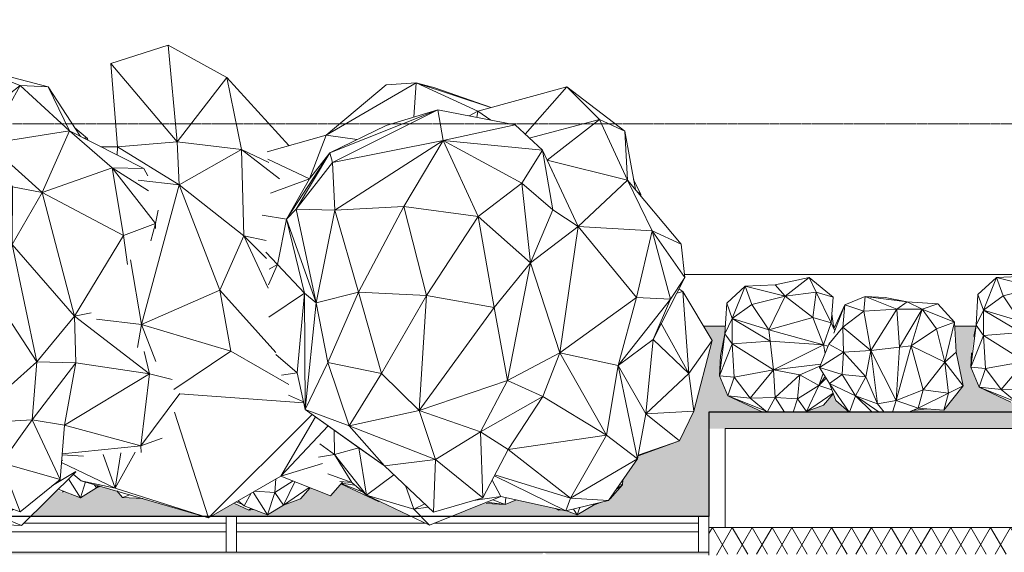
# Model space of a CAD drawing. Header units: millimetres. Extents: x 2016 to 102618, y -16590 to 68005.
# Tile 93 of 256: x 14771 to 20491, y 57686 to 60781. Entities that reach past the tile are written whole.
import ezdxf

# ---------------------------------------------------------------- set-up
doc = ezdxf.new("R2010")
doc.units = ezdxf.units.MM
doc.linetypes.add('dash 2_2', pattern=[4, 2, -2])
for name, color, linetype, lineweight in [('A-DETL', 90, 'Continuous', 18), ('A-FLOR-PATT', 8, 'Continuous', 13), ('A-GLAZ-CURT', 52, 'Continuous', 9), ('A-GLAZ-CWMG', 51, 'Continuous', 13), ('A-WALL-FNSH', 113, 'Continuous', 25), ('A-WALL-PATT', 111, 'Continuous', 25), ('I-WALL', 2, 'Continuous', 13), ('L-PLNT', 71, 'Continuous', 13), ('N-PV-OG-BEBOUWING_MAATSCHAPPELIJK-G', 6, 'Continuous', 25)]:
    doc.layers.add(name, color=color, linetype=linetype, lineweight=lineweight)

# ---------------------------------------------------------------- blocks, each defined once
blk = doc.blocks.new('Enscape AssetDefinition - Tree 07 - Enscape AssetDefinition - Tree 07-V196-00 Begane grond')
at = {"layer": 'L-PLNT'}
for p, q in [((77.5, 1318.8), (-206.8, 1148.5)), ((270, 1183.3), (77.5, 1318.8)), ((489.3, 1212.3), (77.5, 1318.8)), ((270, 1183.3), (489.3, 1212.3)), ((504.8, 933.6), (489.3, 1212.3)), ((489.3, 1212.3), (660.3, 1129.8)), ((-287.1, 1159.3), (-558.7, 970.5)), ((-287.1, 1159.3), (-482.4, 1139.1)), ((-287.1, 1159.3), (71.4, 976.3)), ((-287.1, 1159.3), (-162.3, 1077.1)), ((-222, 1126.1), (-206.8, 1148.5)), ((270, 1183.3), (-206.8, 1148.5)), ((-196.5, 1113.1), (-206.8, 1148.5)), ((270, 1183.3), (-20.2, 1023.1)), ((270, 1183.3), (71.4, 976.3)), ((504.8, 933.6), (270, 1183.3)), ((-482.4, 1139.1), (-853, 827.2)), ((-482.4, 1139.1), (-558.7, 970.5)), ((504.8, 933.6), (660.3, 1129.8)), ((660.3, 1129.8), (747.4, 888.1)), ((744.7, 888.6), (660.3, 1129.8)), ((-558.7, 970.5), (-162.3, 1077.1)), ((-162.3, 1077.1), (-170.9, 879.1)), ((222.8, 773.6), (-162.3, 1077.1)), ((71.4, 976.3), (-162.3, 1077.1)), ((71.4, 976.3), (222.8, 773.6)), ((504.8, 933.6), (71.4, 976.3)), ((-558.7, 970.5), (-853, 827.2)), ((-558.7, 970.5), (-584.1, 540.8)), ((-558.7, 970.5), (-170.9, 879.1)), ((504.8, 933.6), (222.8, 773.6)), ((504.8, 933.6), (765.1, 884.8)), ((-798.6, 873), (-1137.3, 812.3)), ((-771.1, 905.2), (-857.5, 862.4)), ((-771.1, 905.2), (-782.9, 886.2)), ((-761.5, 904.2), (-771.1, 905.2)), ((-584.1, 540.8), (-170.9, 879.1)), ((222.8, 773.6), (-170.9, 879.1)), ((-170.9, 879.1), (150, 434)), ((765.1, 884.8), (222.8, 773.6)), ((765.1, 884.8), (627.5, 704.8)), ((1007.5, 716.9), (765.1, 884.8)), ((765.1, 884.8), (994.2, 495.3)), ((-1395.6, 473.9), (-1137.3, 812.3)), ((-1206.1, 665.2), (-853, 827.2)), ((-1137.3, 812.3), (-1206.1, 665.2)), ((-853, 827.2), (-1137.3, 812.3)), ((-853, 827.2), (-969.3, 359.9)), ((-853, 827.2), (-584.1, 540.8)), ((222.8, 773.6), (150, 434)), ((222.8, 773.6), (627.5, 704.8)), ((150, 434), (627.5, 704.8)), ((627.5, 704.8), (402.9, 335.5)), ((711.1, 133), (627.5, 704.8)), ((994.2, 495.3), (627.5, 704.8)), ((1007.5, 716.9), (994.2, 495.3)), ((1007.5, 716.9), (1068.2, 469.1)), ((-1395.6, 473.9), (-1206.1, 665.2)), ((-1206.1, 665.2), (-969.3, 359.9)), ((-1098.2, 256.1), (-1206.1, 665.2)), ((-1027.2, 332.3), (-584.1, 540.8)), ((-969.3, 359.9), (-584.1, 540.8)), ((-584.1, 540.8), (-681.8, 393.8)), ((-584.1, 540.8), (150, 434)), ((-373.3, 262.6), (-584.1, 540.8)), ((-1254.5, -42.6), (-1395.6, 473.9)), ((-1119.9, 232.8), (-1395.6, 473.9)), ((994.2, 495.3), (711.1, 133)), ((858.5, 56.6), (994.2, 495.3)), ((864.2, 53.6), (1068.2, 469.1)), ((1068.2, 469.1), (984.6, 91.2)), ((1068.2, 469.1), (994.2, 495.3)), ((150, 434), (-373.3, 262.6)), ((150, 434), (402.9, 335.5)), ((309.6, 128.9), (150, 434)), ((-681.8, 393.8), (-1027.2, 332.3)), ((-969.3, 359.9), (-1027.2, 332.3)), ((-681.8, 393.8), (-836.3, 213.4)), ((-373.3, 262.6), (-681.8, 393.8)), ((-1174.1, 174.7), (-1027.2, 332.3)), ((-1083.4, -244.1), (-1027.2, 332.3)), ((-836.3, 213.4), (-1027.2, 332.3)), ((402.9, 335.5), (309.6, 128.9)), ((402.9, 335.5), (711.1, 133)), ((402.9, 335.5), (609, -28)), ((-373.3, 262.6), (-836.3, 213.4)), ((-373.3, 262.6), (-642.8, -40)), ((-113.7, 51.9), (-373.3, 262.6)), ((-373.3, 262.6), (309.6, 128.9)), ((-1262.4, -275), (-1174.1, 174.7)), ((-1083.4, -244.1), (-1174.1, 174.7)), ((-836.3, 213.4), (-1083.4, -244.1)), ((-642.8, -40), (-836.3, 213.4)), ((-113.7, 51.9), (309.6, 128.9)), ((609, -28), (309.6, 128.9)), ((309.6, 128.9), (484.5, -383.6)), ((711.1, 133), (609, -28)), ((991.9, -12.6), (711.1, 133)), ((889.7, 40.4), (984.6, 91.2)), ((984.6, 91.2), (1150.6, -323.8)), ((1007.6, -66.9), (984.6, 91.2)), ((-1274.9, 32.3), (-1419.9, -399.9)), ((-1275.4, 34), (-1389.2, -292.3)), ((-1254.5, -42.6), (-1202.1, 32.2)), ((-642.8, -40), (-113.7, 51.9)), ((-184.1, -341.3), (-113.7, 51.9)), ((-113.7, 51.9), (484.5, -383.6)), ((-1419.9, -399.9), (-1254.5, -42.6)), ((-1254.5, -42.6), (-1217.9, -48.6)), ((-1226.7, -93.1), (-1254.5, -42.6)), ((-1083.4, -244.1), (-642.8, -40)), ((-701, -472.6), (-642.8, -40)), ((-184.1, -341.3), (-642.8, -40)), ((609, -28), (484.5, -383.6)), ((609, -28), (991.9, -12.6)), ((609, -28), (769.9, -288.7)), ((769.9, -288.7), (991.9, -12.6)), ((1074.7, -300.1), (991.9, -12.6)), ((-1083.4, -244.1), (-1262.4, -275)), ((-1170.9, -575.3), (-1262.4, -275)), ((-955.8, -887.5), (-1262.4, -275)), ((-1262.4, -275), (-1013.1, -902.3)), ((-955.8, -887.5), (-1083.4, -244.1)), ((-679.5, -873.1), (-1083.4, -244.1)), ((-1083.4, -244.1), (-701, -472.6)), ((-1419.9, -399.9), (-1389.2, -292.3)), ((-701, -472.6), (-184.1, -341.3)), ((-203.3, -735.6), (-184.1, -341.3)), ((-184.1, -341.3), (484.5, -383.6)), ((270.1, -602.1), (-184.1, -341.3)), ((484.5, -383.6), (769.9, -288.7)), ((769.9, -288.7), (574.6, -789.3)), ((769.9, -288.7), (1074.7, -300.1)), ((807.2, -583.9), (769.9, -288.7)), ((807.2, -583.9), (1074.7, -300.1)), ((1150.6, -323.8), (976.6, -689.5)), ((1058.1, -415), (1045.8, -330.7)), ((1150.6, -323.8), (1058.1, -415)), ((-1419.9, -399.9), (-1219.9, -414.4)), ((-1419.9, -399.9), (-1115.8, -923.2)), ((-1419.9, -399.9), (-1407.3, -574.4)), ((270.1, -602.1), (484.5, -383.6)), ((484.5, -383.6), (574.6, -789.3)), ((1027.6, -350), (1058.1, -415)), ((921.5, -462.6), (1058.1, -415)), ((976.6, -689.5), (1058.1, -415)), ((-679.5, -873.1), (-701, -472.6)), ((-203.3, -735.6), (-701, -472.6)), ((976.6, -689.5), (858.2, -529.7)), ((-1407.3, -574.4), (-1115.8, -923.2)), ((-1013.1, -902.3), (-1170.9, -575.3)), ((-203.3, -735.6), (270.1, -602.1)), ((205.9, -913.7), (270.1, -602.1)), ((270.1, -602.1), (574.6, -789.3)), ((807.2, -583.9), (478.6, -1046.5)), ((574.6, -789.3), (807.2, -583.9)), ((807.2, -583.9), (701.3, -733.9)), ((-203.3, -735.6), (-679.5, -873.1)), ((-141.6, -981.6), (-203.3, -735.6)), ((-203.3, -735.6), (205.9, -913.7)), ((478.6, -1046.5), (701.3, -733.9)), ((701.3, -733.9), (976.6, -689.5)), ((701.3, -733.9), (741.1, -875.1)), ((741.1, -875.1), (976.6, -689.5)), ((976.6, -689.5), (904, -774.8)), ((-1115.8, -923.2), (-1089.3, -744.4)), ((205.9, -913.7), (574.6, -789.3)), ((574.6, -789.3), (478.6, -1046.5)), ((741.1, -875.1), (904, -774.8)), ((852.1, -913.5), (904, -774.8)), ((904, -774.8), (897.8, -843.5)), ((907.1, -833.9), (918.7, -757.6)), ((-1013.1, -902.3), (-955.8, -887.5)), ((-627.1, -1153.3), (-1013.1, -902.3)), ((-1013.1, -902.3), (-861.7, -1021.1)), ((-684.7, -1097.5), (-1013.1, -902.3)), ((-679.5, -873.1), (-955.8, -887.5)), ((-684.7, -1097.5), (-955.8, -887.5)), ((-684.7, -1097.5), (-679.5, -873.1)), ((-141.6, -981.6), (-679.5, -873.1)), ((205.9, -913.7), (-141.6, -981.6)), ((205.9, -913.7), (478.6, -1046.5)), ((599.1, -877.4), (741.1, -875.1)), ((678.8, -961.1), (741.1, -875.1)), ((741.1, -875.1), (755.7, -967.5)), ((-1115.8, -923.2), (-861.7, -1021.1)), ((-1018.8, -1266.3), (-1115.8, -923.2)), ((-974.7, -1262.3), (-861.7, -1021.1)), ((-778.6, -1248.1), (-861.7, -1021.1)), ((-627.1, -1153.3), (-861.7, -1021.1)), ((-141.6, -981.6), (-684.7, -1097.5)), ((-141.6, -981.6), (-627.1, -1153.3)), ((-197.7, -1049.3), (-141.6, -981.6)), ((-141.6, -981.6), (478.6, -1046.5)), ((-197.7, -1049.3), (-627.1, -1153.3)), ((-197.7, -1049.3), (-364.2, -1207.3)), ((-197.7, -1049.3), (478.6, -1046.5)), ((-57.9, -1256.6), (-197.7, -1049.3)), ((-197.7, -1049.3), (265.5, -1091.7)), ((478.6, -1046.5), (265.5, -1091.7)), ((395.8, -1141.6), (434.5, -1055.9)), ((-684.7, -1097.5), (-627.1, -1153.3)), ((159.6, -1216.6), (265.5, -1091.7)), ((278.6, -1182.8), (265.5, -1091.7)), ((-650.6, -1296.4), (-627.1, -1153.3)), ((-364.2, -1207.3), (-627.1, -1153.3)), ((-364.2, -1207.3), (-435.2, -1273.3)), ((-336.2, -1254), (-364.2, -1207.3)), ((-245, -1259.5), (-364.2, -1207.3))]:
    blk.add_line(p, q, dxfattribs=at)
blk = doc.blocks.new('Enscape AssetDefinition - Tree 07 - Enscape AssetDefinition - Tree 07-V197-00 Begane grond')
at = {"layer": 'L-PLNT'}
for p, q in [((-434.2, 1144.1), (-482.4, 1139.1)), ((-482.4, 1139.1), (-853, 827.2)), ((-482.4, 1139.1), (-558.7, 970.5)), ((-354.1, 1112.7), (-558.7, 970.5)), ((-228.6, 1120.8), (-162.3, 1077.1)), ((-558.7, 970.5), (-162.3, 1077.1)), ((-162.3, 1077.1), (-170.9, 879.1)), ((-81, 1013.1), (-162.3, 1077.1)), ((-135.8, 1065.7), (-162.3, 1077.1)), ((-558.7, 970.5), (-853, 827.2)), ((-558.7, 970.5), (-584.1, 540.8)), ((-558.7, 970.5), (-170.9, 879.1)), ((-798.6, 873), (-1137.3, 812.3)), ((-771.1, 905.2), (-857.5, 862.4)), ((-771.1, 905.2), (-782.9, 886.2)), ((-761.5, 904.2), (-771.1, 905.2)), ((-584.1, 540.8), (-170.9, 879.1)), ((-6.4, 835), (-170.9, 879.1)), ((-170.9, 879.1), (150, 434)), ((-1395.6, 473.9), (-1137.3, 812.3)), ((-1206.1, 665.2), (-853, 827.2)), ((-1137.3, 812.3), (-1206.1, 665.2)), ((-853, 827.2), (-1137.3, 812.3)), ((-853, 827.2), (-969.3, 359.9)), ((-853, 827.2), (-584.1, 540.8)), ((709.9, 812.5), (627.5, 704.8)), ((801.8, 822.3), (994.2, 495.3)), ((150, 434), (627.5, 704.8)), ((627.5, 704.8), (402.9, 335.5)), ((496.1, 727.1), (627.5, 704.8)), ((711.1, 133), (627.5, 704.8)), ((994.2, 495.3), (627.5, 704.8)), ((-1395.6, 473.9), (-1206.1, 665.2)), ((-1206.1, 665.2), (-969.3, 359.9)), ((-1098.2, 256.1), (-1206.1, 665.2)), ((1002, 626.2), (994.2, 495.3)), ((-1027.2, 332.3), (-584.1, 540.8)), ((-969.3, 359.9), (-584.1, 540.8)), ((-584.1, 540.8), (-681.8, 393.8)), ((-584.1, 540.8), (150, 434)), ((-373.3, 262.6), (-584.1, 540.8)), ((170.5, 529.7), (150, 434)), ((-1254.5, -42.6), (-1395.6, 473.9)), ((-1119.9, 232.8), (-1395.6, 473.9)), ((994.2, 495.3), (711.1, 133)), ((858.5, 56.6), (994.2, 495.3)), ((1031.3, 482.2), (994.2, 495.3)), ((150, 434), (-373.3, 262.6)), ((150, 434), (402.9, 335.5)), ((309.6, 128.9), (150, 434)), ((-681.8, 393.8), (-1027.2, 332.3)), ((-969.3, 359.9), (-1027.2, 332.3)), ((-681.8, 393.8), (-836.3, 213.4)), ((-373.3, 262.6), (-681.8, 393.8)), ((-1174.1, 174.7), (-1027.2, 332.3)), ((-1083.4, -244.1), (-1027.2, 332.3)), ((-836.3, 213.4), (-1027.2, 332.3)), ((402.9, 335.5), (309.6, 128.9)), ((402.9, 335.5), (711.1, 133)), ((402.9, 335.5), (609, -28)), ((-373.3, 262.6), (-836.3, 213.4)), ((-373.3, 262.6), (-642.8, -40)), ((-113.7, 51.9), (-373.3, 262.6)), ((-373.3, 262.6), (309.6, 128.9)), ((-1262.4, -275), (-1174.1, 174.7)), ((-1083.4, -244.1), (-1174.1, 174.7)), ((-836.3, 213.4), (-1083.4, -244.1)), ((-642.8, -40), (-836.3, 213.4)), ((-113.7, 51.9), (309.6, 128.9)), ((609, -28), (309.6, 128.9)), ((309.6, 128.9), (484.5, -383.6)), ((711.1, 133), (609, -28)), ((991.9, -12.6), (711.1, 133)), ((864.2, 53.6), (919.2, 165.6)), ((1007.6, -66.9), (985, 88.6)), ((985.6, 88.9), (1150.6, -323.8)), ((-1274.9, 32.3), (-1419.9, -399.9)), ((-1275.4, 34), (-1389.2, -292.3)), ((-1254.5, -42.6), (-1202.1, 32.2)), ((-642.8, -40), (-113.7, 51.9)), ((-184.1, -341.3), (-113.7, 51.9)), ((-113.7, 51.9), (484.5, -383.6)), ((889.7, 40.4), (896.7, 44.2)), ((-1419.9, -399.9), (-1254.5, -42.6)), ((-1254.5, -42.6), (-1217.9, -48.6)), ((-1226.7, -93.1), (-1254.5, -42.6)), ((-1083.4, -244.1), (-642.8, -40)), ((-701, -472.6), (-642.8, -40)), ((-184.1, -341.3), (-642.8, -40)), ((609, -28), (484.5, -383.6)), ((609, -28), (991.9, -12.6)), ((609, -28), (769.9, -288.7)), ((769.9, -288.7), (991.9, -12.6)), ((1074.7, -300.1), (991.9, -12.6)), ((-1083.4, -244.1), (-1262.4, -275)), ((-1170.9, -575.3), (-1262.4, -275)), ((-955.8, -887.5), (-1262.4, -275)), ((-1262.4, -275), (-1013.1, -902.3)), ((-955.8, -887.5), (-1083.4, -244.1)), ((-679.5, -873.1), (-1083.4, -244.1)), ((-1083.4, -244.1), (-701, -472.6)), ((-1419.9, -399.9), (-1389.2, -292.3)), ((-701, -472.6), (-184.1, -341.3)), ((-203.3, -735.6), (-184.1, -341.3)), ((-184.1, -341.3), (484.5, -383.6)), ((270.1, -602.1), (-184.1, -341.3)), ((484.5, -383.6), (769.9, -288.7)), ((769.9, -288.7), (574.6, -789.3)), ((769.9, -288.7), (1074.7, -300.1)), ((807.2, -583.9), (769.9, -288.7)), ((807.2, -583.9), (1074.7, -300.1)), ((1150.6, -323.8), (976.6, -689.5)), ((1058.1, -415), (1045.8, -330.7)), ((1150.6, -323.8), (1058.1, -415)), ((-1419.9, -399.9), (-1219.9, -414.4)), ((-1419.9, -399.9), (-1115.8, -923.2)), ((-1419.9, -399.9), (-1407.3, -574.4)), ((270.1, -602.1), (484.5, -383.6)), ((484.5, -383.6), (574.6, -789.3)), ((1027.6, -350), (1058.1, -415)), ((921.5, -462.6), (1058.1, -415)), ((976.6, -689.5), (1058.1, -415)), ((-679.5, -873.1), (-701, -472.6)), ((-203.3, -735.6), (-701, -472.6)), ((976.6, -689.5), (858.2, -529.7)), ((-1407.3, -574.4), (-1115.8, -923.2)), ((-1013.1, -902.3), (-1170.9, -575.3)), ((-203.3, -735.6), (270.1, -602.1)), ((205.9, -913.7), (270.1, -602.1)), ((270.1, -602.1), (574.6, -789.3)), ((807.2, -583.9), (478.6, -1046.5)), ((574.6, -789.3), (807.2, -583.9)), ((807.2, -583.9), (701.3, -733.9)), ((-203.3, -735.6), (-679.5, -873.1)), ((-141.6, -981.6), (-203.3, -735.6)), ((-203.3, -735.6), (205.9, -913.7)), ((478.6, -1046.5), (701.3, -733.9)), ((701.3, -733.9), (976.6, -689.5)), ((701.3, -733.9), (741.1, -875.1)), ((741.1, -875.1), (976.6, -689.5)), ((976.6, -689.5), (904, -774.8)), ((-1115.8, -923.2), (-1089.3, -744.4)), ((205.9, -913.7), (574.6, -789.3)), ((574.6, -789.3), (478.6, -1046.5)), ((741.1, -875.1), (904, -774.8)), ((778.3, -1110.3), (904, -774.8)), ((886.2, -972.4), (918.7, -757.6)), ((904, -774.8), (886.2, -972.4)), ((-1013.1, -902.3), (-955.8, -887.5)), ((-627.1, -1153.3), (-1013.1, -902.3)), ((-1013.1, -902.3), (-861.7, -1021.1)), ((-684.7, -1097.5), (-1013.1, -902.3)), ((-679.5, -873.1), (-955.8, -887.5)), ((-684.7, -1097.5), (-955.8, -887.5)), ((-684.7, -1097.5), (-679.5, -873.1)), ((-141.6, -981.6), (-679.5, -873.1)), ((205.9, -913.7), (-141.6, -981.6)), ((205.9, -913.7), (478.6, -1046.5)), ((531.5, -1164.7), (741.1, -875.1)), ((599.1, -877.4), (741.1, -875.1)), ((741.1, -875.1), (778.3, -1110.3)), ((-1115.8, -923.2), (-861.7, -1021.1)), ((-1003, -1322.5), (-1115.8, -923.2)), ((778.3, -1110.3), (886.2, -972.4)), ((-1003, -1322.5), (-861.7, -1021.1)), ((-684.7, -1504.8), (-861.7, -1021.1)), ((-627.1, -1153.3), (-861.7, -1021.1)), ((-141.6, -981.6), (-684.7, -1097.5)), ((-141.6, -981.6), (-627.1, -1153.3)), ((-197.7, -1049.3), (-141.6, -981.6)), ((-141.6, -981.6), (478.6, -1046.5)), ((-197.7, -1049.3), (-627.1, -1153.3)), ((-197.7, -1049.3), (-364.2, -1207.3)), ((-197.7, -1049.3), (478.6, -1046.5)), ((23.4, -1377.2), (-197.7, -1049.3)), ((-197.7, -1049.3), (265.5, -1091.7)), ((478.6, -1046.5), (265.5, -1091.7)), ((302.5, -1348.4), (434.5, -1055.9)), ((482.9, -1040.6), (531.5, -1164.7)), ((-684.7, -1097.5), (-627.1, -1153.3)), ((23.4, -1377.2), (265.5, -1091.7)), ((302.5, -1348.4), (265.5, -1091.7)), ((531.5, -1164.7), (395.6, -1142.1)), ((415.7, -1097.6), (531.5, -1164.7)), ((778.3, -1110.3), (528.5, -1258)), ((531.5, -1164.7), (778.3, -1110.3)), ((-684.7, -1504.8), (-627.1, -1153.3)), ((-364.2, -1207.3), (-627.1, -1153.3)), ((369.9, -1199.1), (528.5, -1258)), ((531.5, -1164.7), (528.5, -1258)), ((-364.2, -1207.3), (-684.7, -1504.8)), ((-222, -1444.9), (-364.2, -1207.3)), ((23.4, -1377.2), (-364.2, -1207.3)), ((-783.9, -1556.8), (-1003, -1322.5)), ((-684.7, -1504.8), (-1003, -1322.5)), ((-222, -1444.9), (302.5, -1348.4)), ((302.5, -1348.4), (23.4, -1377.2)), ((-31.3, -1409.8), (-429.1, -1636.5)), ((-19.4, -1407.6), (-266.1, -1593.3)), ((23.4, -1377.2), (-222, -1444.9)), ((-222, -1444.9), (-684.7, -1504.8)), ((-222, -1444.9), (-429.1, -1636.5)), ((-684.7, -1504.8), (-783.9, -1556.8)), ((-429.1, -1636.5), (-684.7, -1504.8)), ((-429.1, -1636.5), (-783.9, -1556.8)), ((-266.1, -1593.3), (-429.1, -1636.5))]:
    blk.add_line(p, q, dxfattribs=at)
blk = doc.blocks.new('Enscape AssetDefinition - Tree 09 - Enscape AssetDefinition - Tree 09-932015-00 Begane grond')
at = {"layer": 'L-PLNT'}
for p, q in [((-262.9, 1453.1), (-596.7, 1346)), ((-210.1, 890.9), (-262.9, 1453.1)), ((77.2, 1264), (-262.9, 1453.1)), ((-596.7, 1346), (-210.1, 890.9)), ((-596.7, 1346), (-557.4, 861.6)), ((77.2, 1264), (-210.1, 890.9)), ((162.7, 846.5), (77.2, 1264)), ((437.4, 868.6), (77.2, 1264)), ((-653.5, 862.3), (-557.4, 861.6)), ((-559.1, 814.2), (-557.4, 861.6)), ((-210.1, 890.9), (-557.4, 861.6)), ((-198.2, 641.7), (-557.4, 861.6)), ((162.7, 846.5), (-210.1, 890.9)), ((-210.1, 890.9), (-198.2, 641.7)), ((162.7, 846.5), (-198.2, 641.7)), ((162.7, 846.5), (383.1, 675.9)), ((321.4, 771.4), (162.7, 846.5)), ((162.7, 846.5), (177.3, 344.3)), ((-198.2, 641.7), (-438, 668.5)), ((-418.5, -170.4), (-198.2, 641.7)), ((37, 28.5), (-198.2, 641.7)), ((177.3, 344.3), (-198.2, 641.7)), ((177.3, 344.3), (37, 28.5)), ((306.8, 317.4), (177.3, 344.3)), ((177.3, 344.3), (307.9, 212.1)), ((177.3, 344.3), (319.1, 40.8)), ((-482.3, 204.4), (-418.5, -170.4)), ((37, 28.5), (-418.5, -170.4)), ((362.4, -332.4), (37, 28.5)), ((37, 28.5), (102.2, -325.5)), ((-679.7, -139.2), (-418.5, -170.4)), ((-440, -305.2), (-418.5, -170.4)), ((-334.3, -384.9), (-418.5, -170.4)), ((102.2, -325.5), (-418.5, -170.4)), ((102.2, -325.5), (-230.6, -547.9)), ((437.6, -520.2), (102.2, -325.5)), ((524.4, -626.4), (-194.9, -573.8)), ((-28.2, -1293.2), (-226.5, -679.1)), ((574.5, -694.1), (-28.2, -1293.2)), ((592.3, -706.9), (391.4, -1051.5)), ((667.2, -760.2), (391.4, -1051.5)), ((-454.2, -912.9), (-570.7, -1121.5)), ((-882.8, -972.3), (-570.7, -1121.5)), ((-640.3, -925.3), (-570.7, -1121.5)), ((-570.7, -1121.5), (-538, -917.2)), ((391.4, -1051.5), (633, -978.9)), ((-767.4, -1078.1), (-814.5, -1040.9)), ((-28.2, -1293.2), (-767.4, -1078.1)), ((-767.4, -1078.1), (-570.7, -1121.5)), ((391.4, -1051.5), (-28.2, -1293.2)), ((391.4, -1051.5), (680.7, -1166.4)), ((680.7, -1166.4), (750.6, -1086.3)), ((-570.7, -1121.5), (-28.2, -1293.2))]:
    blk.add_line(p, q, dxfattribs=at)
blk = doc.blocks.new('Enscape AssetDefinition - Agave - Enscape AssetDefinition - Agave-V198-00 Begane grond')
at = {"layer": 'L-PLNT'}
for p, q in [((-53.7, 389), (142.4, 431.5)), ((4.6, 323.5), (142.4, 431.5)), ((184.3, 345.4), (142.4, 431.5)), ((282.4, 318.1), (142.4, 431.5)), ((-228.9, 380.9), (-335.6, 282.7)), ((-228.9, 380.9), (-303.2, 192.7)), ((-53.7, 389), (-228.9, 380.9)), ((-190.2, 274.8), (-228.9, 380.9)), ((4.6, 323.5), (-228.9, 380.9)), ((4.6, 323.5), (-53.7, 389)), ((4.6, 323.5), (184.3, 345.4)), ((164, 199), (184.3, 345.4)), ((272.1, 169.1), (184.3, 345.4)), ((184.3, 345.4), (282.4, 318.1)), ((4.6, 323.5), (-190.2, 274.8)), ((4.6, 323.5), (-91, 128.1)), ((164, 199), (4.6, 323.5)), ((272.1, 169.1), (282.4, 318.1)), ((-346.2, 104.3), (-335.6, 282.7)), ((-303.2, 192.7), (-335.6, 282.7)), ((-190.2, 274.8), (-303.2, 192.7)), ((-91, 128.1), (-190.2, 274.8)), ((-303.2, 192.7), (-346.2, 104.3)), ((-304.4, 45.4), (-303.2, 192.7)), ((-83.9, 61.6), (-303.2, 192.7)), ((-303.2, 192.7), (-91, 128.1)), ((-91, 128.1), (164, 199)), ((225.8, 40.5), (164, 199)), ((272.1, 169.1), (164, 199)), ((285.8, 134.8), (275.6, 220.2)), ((-83.9, 61.6), (-91, 128.1)), ((225.8, 40.5), (-91, 128.1)), ((225.8, 40.5), (272.1, 169.1)), ((272.1, 169.1), (294.5, 113)), ((-346.2, 104.3), (-377.7, -139.5)), ((-346.2, 104.3), (-371.4, -22.7)), ((-304.4, 45.4), (-346.2, 104.3)), ((-304.4, 45.4), (-83.9, 61.6)), ((-63.3, -105.7), (-83.9, 61.6)), ((-83.9, 61.6), (225.8, 40.5)), ((-304.4, 45.4), (-377.7, -139.5)), ((-291.9, -147.2), (-304.4, 45.4)), ((-63.3, -105.7), (-304.4, 45.4)), ((-63.3, -105.7), (225.8, 40.5)), ((225.8, 40.5), (294.5, 19.3)), ((225.8, 40.5), (246.7, -66.9)), ((-377.7, -139.5), (-371.4, -22.7)), ((294.5, -56.8), (200.2, -195.5)), ((294.5, -28.4), (246.7, -66.9)), ((-63.3, -105.7), (-291.9, -147.2)), ((-63.3, -105.7), (-200, -268.8)), ((-63.3, -105.7), (246.7, -66.9)), ((-53.5, -264.8), (-63.3, -105.7)), ((-63.3, -105.7), (89, -134.1)), ((246.7, -66.9), (89, -134.1)), ((246.7, -66.9), (200.2, -195.5)), ((200.2, -195.5), (294.5, -97.6)), ((-291.9, -147.2), (-377.7, -139.5)), ((-377.7, -139.5), (-329.6, -256.5)), ((-329.6, -256.5), (-291.9, -147.2)), ((-200, -268.8), (-291.9, -147.2)), ((89, -134.1), (-53.5, -264.8)), ((89, -134.1), (76.1, -272.9)), ((89, -134.1), (200.2, -195.5)), ((200.2, -195.5), (76.1, -272.9)), ((127.9, -346.5), (200.2, -195.5)), ((200.2, -195.5), (294.5, -229)), ((-164.5, -321.8), (-329.6, -256.5)), ((-329.6, -256.5), (-190.3, -321.3)), ((-200, -268.8), (-329.6, -256.5)), ((-53.5, -264.8), (-200, -268.8)), ((-101.3, -350.4), (-200, -268.8)), ((-101.3, -350.4), (-53.5, -264.8)), ((-53.5, -264.8), (76.1, -272.9)), ((-53.5, -264.8), (34.3, -404)), ((76.1, -272.9), (34.3, -404)), ((76.1, -272.9), (127.9, -346.5)), ((127.9, -346.5), (294.5, -230.9)), ((294.5, -231.7), (226, -309.4)), ((226, -309.4), (127.9, -346.5)), ((34.3, -404), (-101.3, -350.4)), ((127.9, -346.5), (34.3, -404))]:
    blk.add_line(p, q, dxfattribs=at)
blk = doc.blocks.new('Enscape AssetDefinition - Agave - Enscape AssetDefinition - Agave-V199-00 Begane grond')
at = {"layer": 'L-PLNT'}
for p, q in [((-53.7, 389), (142.4, 431.5)), ((4.6, 323.5), (142.4, 431.5)), ((184.3, 345.4), (142.4, 431.5)), ((282.4, 318.1), (142.4, 431.5)), ((-228.9, 380.9), (-335.6, 282.7)), ((-228.9, 380.9), (-303.2, 192.7)), ((-53.7, 389), (-228.9, 380.9)), ((-190.2, 274.8), (-228.9, 380.9)), ((4.6, 323.5), (-228.9, 380.9)), ((4.6, 323.5), (-53.7, 389)), ((4.6, 323.5), (184.3, 345.4)), ((164, 199), (184.3, 345.4)), ((272.1, 169.1), (184.3, 345.4)), ((184.3, 345.4), (282.4, 318.1)), ((4.6, 323.5), (-190.2, 274.8)), ((4.6, 323.5), (-91, 128.1)), ((164, 199), (4.6, 323.5)), ((272.1, 169.1), (282.4, 318.1)), ((-346.2, 104.3), (-335.6, 282.7)), ((-303.2, 192.7), (-335.6, 282.7)), ((-190.2, 274.8), (-303.2, 192.7)), ((-91, 128.1), (-190.2, 274.8)), ((-303.2, 192.7), (-346.2, 104.3)), ((-304.4, 45.4), (-303.2, 192.7)), ((-83.9, 61.6), (-303.2, 192.7)), ((-303.2, 192.7), (-91, 128.1)), ((-91, 128.1), (164, 199)), ((225.8, 40.5), (164, 199)), ((272.1, 169.1), (164, 199)), ((285.8, 134.8), (275.6, 220.2)), ((-83.9, 61.6), (-91, 128.1)), ((225.8, 40.5), (-91, 128.1)), ((225.8, 40.5), (272.1, 169.1)), ((272.1, 169.1), (289.8, 124.9)), ((-346.2, 104.3), (-377.7, -139.5)), ((-346.2, 104.3), (-371.4, -22.7)), ((-304.4, 45.4), (-346.2, 104.3)), ((-304.4, 45.4), (-83.9, 61.6)), ((-63.3, -105.7), (-83.9, 61.6)), ((-83.9, 61.6), (225.8, 40.5)), ((-304.4, 45.4), (-377.7, -139.5)), ((-291.9, -147.2), (-304.4, 45.4)), ((-63.3, -105.7), (-304.4, 45.4)), ((-63.3, -105.7), (225.8, 40.5)), ((225.8, 40.5), (251.2, 32.7)), ((225.8, 40.5), (235.6, -9.7)), ((-377.7, -139.5), (-371.4, -22.7)), ((-63.3, -105.7), (-291.9, -147.2)), ((-63.3, -105.7), (-200, -268.8)), ((-63.3, -105.7), (211.2, -71.3)), ((-53.5, -264.8), (-63.3, -105.7)), ((-63.3, -105.7), (89, -134.1)), ((206.2, -84.2), (89, -134.1)), ((-291.9, -147.2), (-377.7, -139.5)), ((-377.7, -139.5), (-329.6, -256.5)), ((-329.6, -256.5), (-291.9, -147.2)), ((-200, -268.8), (-291.9, -147.2)), ((89, -134.1), (-53.5, -264.8)), ((89, -134.1), (76.1, -272.9)), ((89, -134.1), (200.2, -195.5)), ((225.3, -126.1), (200.2, -195.5)), ((235.8, -143.2), (200.2, -195.5)), ((200.2, -195.5), (241.5, -152.6)), ((200.2, -195.5), (76.1, -272.9)), ((127.9, -346.5), (200.2, -195.5)), ((200.2, -195.5), (275.3, -222.1)), ((-109.7, -343.5), (-329.6, -256.5)), ((-329.6, -256.5), (-126.7, -351)), ((-200, -268.8), (-329.6, -256.5)), ((-53.5, -264.8), (-200, -268.8)), ((-101.3, -350.4), (-200, -268.8)), ((-101.3, -350.4), (-53.5, -264.8)), ((-53.5, -264.8), (76.1, -272.9)), ((-53.5, -264.8), (0.8, -351)), ((76.1, -272.9), (51.2, -351)), ((76.1, -272.9), (127.9, -346.5)), ((127.9, -346.5), (282, -239.6)), ((283.6, -244), (226, -309.4)), ((226, -309.4), (127.9, -346.5)), ((-99.9, -351), (-101.3, -350.4)), ((127.9, -346.5), (120.8, -351))]:
    blk.add_line(p, q, dxfattribs=at)
blk = doc.blocks.new('Enscape AssetDefinition - Agave - Enscape AssetDefinition - Agave-V202-00 Begane grond')
at = {"layer": 'L-PLNT'}
for p, q in [((-53.7, 389), (142.4, 431.5)), ((4.6, 323.5), (142.4, 431.5)), ((184.3, 345.4), (142.4, 431.5)), ((282.4, 318.1), (142.4, 431.5)), ((-228.9, 380.9), (-335.6, 282.7)), ((-228.9, 380.9), (-303.2, 192.7)), ((-53.7, 389), (-228.9, 380.9)), ((-190.2, 274.8), (-228.9, 380.9)), ((4.6, 323.5), (-228.9, 380.9)), ((4.6, 323.5), (-53.7, 389)), ((4.6, 323.5), (184.3, 345.4)), ((164, 199), (184.3, 345.4)), ((272.1, 169.1), (184.3, 345.4)), ((184.3, 345.4), (282.4, 318.1)), ((4.6, 323.5), (-190.2, 274.8)), ((4.6, 323.5), (-91, 128.1)), ((164, 199), (4.6, 323.5)), ((272.1, 169.1), (282.4, 318.1)), ((-346.2, 104.3), (-335.6, 282.7)), ((-303.2, 192.7), (-335.6, 282.7)), ((-190.2, 274.8), (-303.2, 192.7)), ((-91, 128.1), (-190.2, 274.8)), ((-303.2, 192.7), (-346.2, 104.3)), ((-304.4, 45.4), (-303.2, 192.7)), ((-83.9, 61.6), (-303.2, 192.7)), ((-303.2, 192.7), (-91, 128.1)), ((-91, 128.1), (164, 199)), ((225.8, 40.5), (164, 199)), ((272.1, 169.1), (164, 199)), ((-83.9, 61.6), (-91, 128.1)), ((225.8, 40.5), (-91, 128.1)), ((225.8, 40.5), (272.1, 169.1)), ((272.1, 169.1), (337.3, 6.1)), ((-346.2, 104.3), (-377.7, -139.5)), ((-346.2, 104.3), (-359.1, 39.2)), ((-304.4, 45.4), (-346.2, 104.3)), ((-304.4, 45.4), (-83.9, 61.6)), ((-63.3, -105.7), (-83.9, 61.6)), ((-83.9, 61.6), (225.8, 40.5)), ((-304.4, 45.4), (-377.7, -139.5)), ((-291.9, -147.2), (-304.4, 45.4)), ((-63.3, -105.7), (-304.4, 45.4)), ((-63.3, -105.7), (225.8, 40.5)), ((337.3, 6.1), (200.2, -195.5)), ((225.8, 40.5), (337.3, 6.1)), ((225.8, 40.5), (246.7, -66.9)), ((337.3, 6.1), (246.7, -66.9)), ((337.3, 6.1), (311.5, -80)), ((-377.7, -139.5), (-373.3, -56.7)), ((-63.3, -105.7), (-291.9, -147.2)), ((-63.3, -105.7), (-200, -268.8)), ((-63.3, -105.7), (246.7, -66.9)), ((-53.5, -264.8), (-63.3, -105.7)), ((-63.3, -105.7), (89, -134.1)), ((246.7, -66.9), (89, -134.1)), ((246.7, -66.9), (200.2, -195.5)), ((200.2, -195.5), (311.5, -80)), ((296.4, -229.6), (311.5, -80)), ((-291.9, -147.2), (-377.7, -139.5)), ((-377.7, -139.5), (-329.6, -256.5)), ((-329.6, -256.5), (-291.9, -147.2)), ((-200, -268.8), (-291.9, -147.2)), ((89, -134.1), (-53.5, -264.8)), ((89, -134.1), (76.1, -272.9)), ((89, -134.1), (200.2, -195.5)), ((200.2, -195.5), (76.1, -272.9)), ((127.9, -346.5), (200.2, -195.5)), ((200.2, -195.5), (296.4, -229.6)), ((-109.7, -343.5), (-329.6, -256.5)), ((-329.6, -256.5), (-144.3, -342.7)), ((-200, -268.8), (-329.6, -256.5)), ((-53.5, -264.8), (-200, -268.8)), ((-101.3, -350.4), (-200, -268.8)), ((-101.3, -350.4), (-53.5, -264.8)), ((-53.5, -264.8), (76.1, -272.9)), ((-53.5, -264.8), (32.4, -401)), ((76.1, -272.9), (35.3, -401)), ((76.1, -272.9), (127.9, -346.5)), ((127.9, -346.5), (296.4, -229.6)), ((296.4, -229.6), (226, -309.4)), ((226, -309.4), (127.9, -346.5)), ((26.7, -401), (-101.3, -350.4)), ((-69.6, -371.7), (-61.7, -366)), ((127.9, -346.5), (39.2, -401))]:
    blk.add_line(p, q, dxfattribs=at)
blk = doc.blocks.new('Enscape AssetDefinition - Agave - Enscape AssetDefinition - Agave-V206-00 Begane grond')
at = {"layer": 'L-PLNT'}
for p in [(-298.4, 316.9), (-342.6, 164.9), (-320.5, 240.8)]:
    blk.add_line(p, (-335.6, 282.7), dxfattribs=at)
blk = doc.blocks.new('Enscape AssetDefinition - Agave - Enscape AssetDefinition - Agave-V207-00 Begane grond')
at = {"layer": 'L-PLNT'}
for p, q in [((83.4, -194.2), (76.1, -272.9)), ((182.9, -206.3), (76.1, -272.9)), ((127.9, -346.5), (193.1, -210.4)), ((-101.3, -350.4), (-60.3, -277)), ((-49.7, -270.9), (34.3, -404)), ((-40.6, -265.6), (76.1, -272.9)), ((76.1, -272.9), (34.3, -404)), ((76.1, -272.9), (127.9, -346.5)), ((127.9, -346.5), (276.4, -243.5)), ((282.1, -245.7), (226, -309.4)), ((-161, -335), (-74.5, -375.2)), ((-109.7, -343.5), (-148.9, -328)), ((-101.3, -350.4), (-136.8, -321)), ((226, -309.4), (127.9, -346.5)), ((34.3, -404), (-101.3, -350.4)), ((-74.5, -375.2), (-61.7, -366)), ((-48, -371.5), (-74.5, -375.2)), ((127.9, -346.5), (34.3, -404))]:
    blk.add_line(p, q, dxfattribs=at)
blk = doc.blocks.new('Enscape AssetDefinition - Agave - Enscape AssetDefinition - Agave-V209-00 Begane grond')
at = {"layer": 'L-PLNT'}
for p, q in [((-35, -294.2), (34.3, -404)), ((63.7, -311.7), (34.3, -404)), ((113.6, -326.2), (127.9, -346.5)), ((127.9, -346.5), (134.8, -332.3)), ((127.9, -346.5), (144.4, -335.1)), ((152.1, -337.4), (127.9, -346.5)), ((34.3, -404), (-94.5, -353.1)), ((-69.6, -371.7), (-61.7, -366)), ((127.9, -346.5), (34.3, -404))]:
    blk.add_line(p, q, dxfattribs=at)
blk = doc.blocks.new('Enscape AssetDefinition - Agave - Enscape AssetDefinition - Agave-V210-00 Begane grond')
at = {"layer": 'L-PLNT'}
for p, q in [((-292.5, -273.8), (-74.5, -375.2)), ((-163.3, -322.3), (-290.8, -271.9)), ((-74.5, -375.2), (-71.6, -373.1)), ((-68.9, -374.4), (-74.5, -375.2))]:
    blk.add_line(p, q, dxfattribs=at)
blk = doc.blocks.new('Enscape AssetDefinition - Agave - Enscape AssetDefinition - Agave-V211-00 Begane grond')
at = {"layer": 'L-PLNT'}
for p, q in [((-377.7, -139.5), (-371.8, -30.5)), ((-363.8, -32.1), (-377.7, -139.5)), ((-349.4, -68.1), (-377.7, -139.5)), ((-336.9, -143.2), (-377.7, -139.5)), ((-377.7, -139.5), (-350.6, -205.4))]:
    blk.add_line(p, q, dxfattribs=at)
blk = doc.blocks.new('Enscape AssetDefinition - Agave - Enscape AssetDefinition - Agave-V212-00 Begane grond')
at = {"layer": 'L-PLNT'}
for p, q in [((281.8, -224.4), (296.4, -229.6)), ((296.4, -229.6), (299.5, -198.9)), ((296.4, -229.6), (226, -309.4)), ((261.4, -253.9), (296.4, -229.6)), ((124.6, -341.9), (127.9, -346.5)), ((168.9, -331), (127.9, -346.5)), ((127.9, -346.5), (140.2, -338)), ((127.9, -346.5), (130.9, -340.3)), ((226, -309.4), (221.9, -310.9)), ((-92.8, -366.7), (-74.5, -375.2)), ((-74.5, -375.2), (-69.7, -371.8)), ((-62.2, -373.5), (-74.5, -375.2)), ((34.3, -404), (-28.2, -379.3)), ((12.4, -369.3), (34.3, -404)), ((127.9, -346.5), (34.3, -404)), ((48.1, -360.6), (34.3, -404))]:
    blk.add_line(p, q, dxfattribs=at)
blk = doc.blocks.new('System Panel - 31_VCS_CP_gevel_glas-2546670-00 Begane grond')
at = {"layer": 'A-GLAZ-CURT'}
for p, q in [((-502.1, 36.5), (-1470, 36.5)), ((-1470, 36.5), (-1470, -13.5)), ((-21.4, 36.5), (-332.5, 36.5)), ((1470, 36.5), (294.1, 36.5)), ((1470, -13.5), (1470, 36.5)), ((-1470, -13.5), (1470, -13.5))]:
    blk.add_line(p, q, dxfattribs=at)
blk = doc.blocks.new('System Panel - 31_VCS_CP_gevel_glas-2546295-00 Begane grond')
at = {"layer": 'A-GLAZ-CURT'}
for p, q in [((-243.9, 36.5), (-1342.5, 36.5)), ((-1342.5, 36.5), (-1342.5, -13.5)), ((1342.5, 36.5), (-194.4, 36.5)), ((1342.5, -13.5), (1342.5, 36.5)), ((-1342.5, -13.5), (1342.5, -13.5))]:
    blk.add_line(p, q, dxfattribs=at)
blk = doc.blocks.new('Rectangular Mullion - vliesgevel_207mm_verticale tussenstijl _antraciet_-2546290-00 Begane grond')
at = {"layer": 'A-GLAZ-CWMG'}
for p, q in [((17047.6, 57893.5), (16030, 57893.5)), ((18715, 57893.5), (17274.4, 57893.5)), ((18715, 57686.5), (16030, 57686.5))]:
    blk.add_line(p, q, dxfattribs=at)
blk = doc.blocks.new('Rectangular Mullion - vliesgevel_207mm_verticale tussenstijl _antraciet_-1599140-00 Begane grond')
at = {"layer": 'A-GLAZ-CWMG'}
for p, q in [((-30, 132), (30, 132)), ((-30, -75), (-30, 132)), ((30, 132), (30, -75)), ((30, -75), (-30, -75))]:
    blk.add_line(p, q, dxfattribs=at)
blk = doc.blocks.new('Rectangular Mullion - vliesgevel_207mm_verticale tussenstijl _antraciet_-1599143-00 Begane grond')
at = {"layer": 'A-GLAZ-CWMG'}
for p, q in [((-60, 132), (0, 132)), ((-60, -75), (-60, 132)), ((0, 132), (0, -75)), ((0, -75), (-60, -75))]:
    blk.add_line(p, q, dxfattribs=at)
blk = doc.blocks.new('Rectangular Mullion - vliesgevel_207mm_verticale tussenstijl _antraciet_-2546669-00 Begane grond')
at = {"layer": 'A-GLAZ-CWMG'}
for p, q in [((13030, 57880), (13030, 57893.5)), ((13890.8, 57893.5), (13030, 57893.5)), ((15846.3, 57893.5), (14833, 57893.5)), ((15970, 57893.5), (15878.8, 57893.5)), ((13030, 57686.5), (13030, 57700)), ((15970, 57686.5), (13030, 57686.5))]:
    blk.add_line(p, q, dxfattribs=at)

msp = doc.modelspace()

# ---------------------------------------------------------------- hatches: boundary and pattern name
at = {"layer": 'A-FLOR-PATT', "lineweight": 5}
h = msp.add_hatch(dxfattribs=at)
h.set_pattern_fill('FP_7', color=256, style=0, pattern_type=2)
h.set_pattern_definition([(0, (0, 0), (406.4, 101.6), [33.528, -271.272, 33.528, -271.272, -1625.6]), (0, (0, 0), (406.4, 101.6), [-609.6, 33.528, -576.072, 33.528, -271.272, -711.2]), (0, (0, 0), (406.4, 101.6), [-1524, 33.528, -169.672, 33.528, -474.472]), (120, (152.4, 50.8), (-291.18818, 301.15272), [33.528, -271.272, 33.528, -271.272, -1625.6]), (120, (152.4, 50.8), (-291.18818, 301.15272), [-609.6, 33.528, -576.072, 33.528, -271.272, -711.2]), (120, (152.4, 50.8), (-291.18818, 301.15272), [-1524, 33.528, -169.672, 33.528, -474.472]), (240, (203.2, 254), (-115.21182, -402.75272), [33.528, -271.272, 33.528, -271.272, -1625.6]), (240, (203.2, 254), (-115.21182, -402.75272), [-609.6, 33.528, -576.072, 33.528, -271.272, -711.2]), (240, (203.2, 254), (-115.21182, -402.75272), [-1524, 33.528, -169.672, 33.528, -474.472])])
h.paths.add_polyline_path([(18775, 57675), (18775, 57686.5), (13300, 57686.5), (13300, 57675), (17806.7, 57675), (17815.9, 57685.6), (17830.9, 57675), (18715, 57675)], flags=0)
h.paths.add_polyline_path([(16122.4, 57893.5), (17047.6, 57893.5), (16860.7, 57982.5), (16855, 57981.7), (16637, 58083.1), (16576.8, 58014), (16458.1, 58061.1), (16401.9, 57997.5), (16303.9, 57960.3), (16210.3, 57902.9), (16128, 57935.4), (16101.5, 57931.7), (16014.9, 57971.9), (15878.8, 57893.5), (16074.7, 57893.5)], flags=0)
h.paths.add_polyline_path([(17391.1, 57893.5), (18775, 57893.5), (18775, 58500.3), (19086.2, 58500.9), (18884.5, 58594.7), (18836.3, 58711.8), (18842.6, 58828.6), (18867.9, 58955.6), (18870.5, 59000.3), (18744.1, 59000.3), (18793.8, 58917.4), (18684.8, 58500.3), (18604.8, 58334.6), (18363.1, 58247.3), (18359.8, 58229.8), (18275.4, 58108), (18272.3, 58077.3), (18201.9, 57997.5), (18197.9, 57996), (18191.9, 57987.4), (18144.8, 57975.9), (18102.9, 57959.7), (18010.3, 57902.9), (17947.8, 57927.6), (17944.1, 57926.7), (17913.8, 57933.4), (17901.5, 57931.7), (17883.1, 57940.2), (17656.6, 57990.3), (17590.7, 57963.2), (17481.7, 57969), (17468.2, 57971), (17274.4, 57893.5)], flags=0)
h.paths.add_polyline_path([(14833, 57893.5), (15846.3, 57893.5), (15486.2, 57998.3), (15368.5, 58005.3), (15334.2, 58042.5), (15241.5, 58069.5), (15215, 58058.9), (15123.7, 58002.9), (15039.1, 58036.3), (15019.7, 58035.2), (14988.1, 58047), (14847.3, 57907.7)], flags=0)
h.paths.add_polyline_path([(13855.3, 57893.5), (13890.8, 57893.5), (13744.1, 58002.1), (13663.9, 57952.9), (13581.6, 57985.4), (13555, 57981.7), (13300, 58100.3), (13300, 57893.5), (13765, 57893.5)], flags=0)
h.paths.add_polyline_path([(21642, 58500.3), (21889.9, 58500.3), (21812.1, 58569.3), (21797.7, 58607.2), (21740, 58541.9), (21642, 58504.7), (21634.8, 58500.3)], flags=0)
h.paths.add_polyline_path([(24356.8, 58500.3), (24686.2, 58500.9), (24484.5, 58594.7), (24436.3, 58711.8), (24443.1, 58830.7), (24467.9, 58955.6), (24470.5, 59000.3), (24338.6, 59000.3), (24346.3, 58936.1), (24397.8, 58807.4), (24372, 58721.3), (24356.8, 58571.7), (24293.8, 58500.3), (24308.6, 58500.3)], flags=0)
h.paths.add_polyline_path([(23050, 58500.3), (23252.4, 58500.3), (23176.3, 58583), (23101.8, 58554.7), (23013.1, 58500.3)], flags=0)
h.paths.add_polyline_path([(20020.6, 58500.3), (20700.5, 58500.3), (20623.6, 58530.7), (20604.2, 58529.6), (20529.5, 58558.5), (20344.3, 58644.7), (20296.1, 58761.8), (20300.6, 58844.6), (20319.2, 58962.8), (20326.6, 59000.3), (20203.6, 59000.3), (20210.6, 58848.6), (20253.1, 58652.5), (20139.7, 58512.5), (20041.8, 58519.3), (19956.4, 58509), (19934.6, 58500.3), (19990.7, 58500.3)], flags=0)
h.paths.add_polyline_path([(22553.1, 58500.3), (23000.5, 58500.3), (22923.6, 58530.7), (22904.2, 58529.6), (22829.5, 58558.5), (22644.3, 58644.7), (22596.1, 58761.8), (22600.6, 58844.6), (22619.2, 58962.8), (22626.6, 59000.3), (22503.6, 59000.3), (22510.6, 58848.6), (22553.1, 58652.5), (22439.7, 58512.5), (22341.8, 58519.3), (22256.4, 58509), (22234.6, 58500.3), (22467, 58500.3)], flags=0)
h.paths.add_polyline_path([(25714.8, 58500.3), (25950, 58500.3), (25950, 59000.3), (25878.2, 59000.3), (25879.9, 58986.1), (25931.4, 58857.4), (25905.6, 58771.3), (25890.4, 58621.7), (25820, 58541.9), (25722, 58504.7)], flags=0)
h.paths.add_polyline_path([(21387.4, 58500.3), (21184.5, 58594.7), (21136.3, 58711.8), (21142.6, 58828.6), (21167.9, 58955.6), (21170.5, 59000.3), (20974, 59000.3), (21011.2, 58907.4), (20985.4, 58821.3), (20970.2, 58671.7), (20899.8, 58591.9), (20801.8, 58554.7), (20713.1, 58500.3), (21314, 58500.3)], flags=0)
h.paths.add_polyline_path([(23804.5, 58500.3), (23826.3, 58500.3), (23796.2, 58514.3), (23792.2, 58505.7), (23779.1, 58500.3), (23792.2, 58500.3)], flags=0)
h.paths.add_polyline_path([(25110.4, 58500.3), (25466.2, 58500.9), (25264.5, 58594.7), (25216.3, 58711.8), (25223.9, 58835), (25247.9, 58955.6), (25250.5, 59000.3), (25098.2, 59000.3), (25099.9, 58986.1), (25151.4, 58857.4), (25125.6, 58771.3), (25110.4, 58621.7), (25040, 58541.9), (24942, 58504.7), (24934.8, 58500.3), (25110, 58500.3)], flags=0)
h.paths.add_polyline_path([(19510.4, 58500.3), (19589.9, 58500.3), (19512.1, 58569.3), (19497.7, 58607.2), (19440, 58541.9), (19342, 58504.7), (19334.8, 58500.3), (19475, 58500.3)], flags=0)
h.paths.add_polyline_path([(21800.2, 58985.2), (21807.3, 59000.3), (21798.2, 59000.3), (21799.9, 58986.1)], flags=0)
h.paths.add_polyline_path([(19500.2, 58985.2), (19507.3, 59000.3), (19498.2, 59000.3), (19499.9, 58986.1)], flags=0)
at = {"layer": 'A-WALL-PATT', "lineweight": 13}
h = msp.add_hatch(color=256, dxfattribs=at)
h.paths.add_polyline_path([(31922.4, 58405.3), (32210, 58405.3), (32210, 58500.3), (31710, 58500.3), (31710, 58405.3), (31906.6, 58405.3)], flags=0)
h.paths.add_polyline_path([(22369, 58405.3), (26250, 58405.3), (26250, 58500.3), (18775, 58500.3), (18775, 58405.3), (21539.3, 58405.3)], flags=0)
h.paths.add_polyline_path([(29855, 58405.3), (29950, 58405.3), (29950, 58500.3), (29450, 58500.3), (29450, 58405.3), (29545, 58405.3)], flags=0)
at = {"layer": 'A-WALL-PATT', "lineweight": 5}
h = msp.add_hatch(dxfattribs=at)
h.set_pattern_fill('FP_211', color=256, angle=-120, style=0, pattern_type=2)
h.set_pattern_definition([(240, (25492.5, 57830), (57.7525, -99.9697), []), (300, (25377, 57830), (115.4525, 0.0303), [])])
h.paths.add_polyline_path([(18870, 57670), (18870, 57675), (29950, 57675), (29950, 57830), (18775, 57830), (18775, 57670), (18853.6, 57670)], flags=0)
h.paths.add_polyline_path([(32210, 57675), (32210, 57830), (31710, 57830), (31710, 57675)], flags=0)

# ---------------------------------------------------------------- linework, layer by layer
at = {"layer": 'A-DETL', "linetype": 'dash 2_2', "lineweight": 13}
msp.add_line((6000, 60175), (41900, 60175), dxfattribs=at)
at = {"layer": 'A-WALL-FNSH', "color": 10, "lineweight": 9}
for p, q in [((26250, 58500.3), (18775, 58500.3)), ((18775, 58500.3), (18775, 58405.3)), ((18870, 58405.3), (25110, 58405.3)), ((18775, 57830), (18775, 57670)), ((18870, 57830), (26250, 57830))]:
    msp.add_line(p, q, dxfattribs=at)
at = {"layer": 'I-WALL'}
for p, q in [((18632.4, 59300.3), (20666.5, 59300.3)), ((18870.5, 59000.3), (18744.1, 59000.3)), ((19507.3, 59000.3), (19498.2, 59000.3)), ((20327, 59000.3), (20203.6, 59000.3)), ((18775, 58405.3), (18775, 57830)), ((18870, 57830), (18870, 58405.3)), ((18775, 57830), (18870, 57830))]:
    msp.add_line(p, q, dxfattribs=at)
at = {"layer": 'N-PV-OG-BEBOUWING_MAATSCHAPPELIJK-G'}
msp.add_lwpolyline([(26250, 58500.3), (18775, 58500.3), (18775, 57893.5), (13030, 57893.5), (13030, 57880), (12970, 57880), (12970, 57849.5), (11530, 57849.5), (11530, 57880), (8295, 57880), (8295, 56245), (8320, 56245), (8320, 56105), (8295, 56105), (8295, 53245)], dxfattribs=at)

# ---------------------------------------------------------------- block references
at = {"layer": 'A-GLAZ-CURT'}
for name, p in [('System Panel - 31_VCS_CP_gevel_glas-2546670-00 Begane grond', (14500, 57818.5)), ('System Panel - 31_VCS_CP_gevel_glas-2546295-00 Begane grond', (17372.5, 57818.5))]:
    msp.add_blockref(name, p, dxfattribs=at)
at = {"layer": 'A-GLAZ-CWMG'}
for name in ['Rectangular Mullion - vliesgevel_207mm_verticale tussenstijl _antraciet_-2546669-00 Begane grond', 'Rectangular Mullion - vliesgevel_207mm_verticale tussenstijl _antraciet_-2546290-00 Begane grond']:
    msp.add_blockref(name, (0, 0), dxfattribs=at)
at = {"layer": 'A-GLAZ-CWMG', "extrusion": (0, 0, -1), "rotation": 180}
for name, p in [('Rectangular Mullion - vliesgevel_207mm_verticale tussenstijl _antraciet_-1599140-00 Begane grond', (-16000, 57818.5)), ('Rectangular Mullion - vliesgevel_207mm_verticale tussenstijl _antraciet_-1599143-00 Begane grond', (-18775, 57818.5))]:
    msp.add_blockref(name, p, dxfattribs=at)
at = {"layer": 'L-PLNT'}
for name, p, rotation in [('Enscape AssetDefinition - Tree 07 - Enscape AssetDefinition - Tree 07-V197-00 Begane grond', (14631, 59027.6), 292.907375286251), ('Enscape AssetDefinition - Tree 07 - Enscape AssetDefinition - Tree 07-V196-00 Begane grond', (17475, 58994.9), 269.9999999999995), ('Enscape AssetDefinition - Agave - Enscape AssetDefinition - Agave-V198-00 Begane grond', (19821.6, 58794.9), 269.9999999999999), ('Enscape AssetDefinition - Agave - Enscape AssetDefinition - Agave-V206-00 Begane grond', (15651.2, 58340.9), 89.99999999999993), ('Enscape AssetDefinition - Agave - Enscape AssetDefinition - Agave-V211-00 Begane grond', (17451.2, 58340.9), 89.99999999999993)]:
    msp.add_blockref(name, p, dxfattribs=dict(at, rotation=rotation))
for name, p in [('Enscape AssetDefinition - Tree 09 - Enscape AssetDefinition - Tree 09-932015-00 Begane grond', (15896.1, 59180.4)), ('Enscape AssetDefinition - Agave - Enscape AssetDefinition - Agave-V202-00 Begane grond', (20673.9, 58901.3)), ('Enscape AssetDefinition - Agave - Enscape AssetDefinition - Agave-V199-00 Begane grond', (19214.1, 58851.3)), ('Enscape AssetDefinition - Agave - Enscape AssetDefinition - Agave-V209-00 Begane grond', (15089.4, 58406.9)), ('Enscape AssetDefinition - Agave - Enscape AssetDefinition - Agave-V207-00 Begane grond', (16176, 58306.9)), ('Enscape AssetDefinition - Agave - Enscape AssetDefinition - Agave-V210-00 Begane grond', (16929.6, 58356.9)), ('Enscape AssetDefinition - Agave - Enscape AssetDefinition - Agave-V212-00 Begane grond', (17976, 58306.9))]:
    msp.add_blockref(name, p, dxfattribs=at)

doc.saveas('drawing.dxf')
